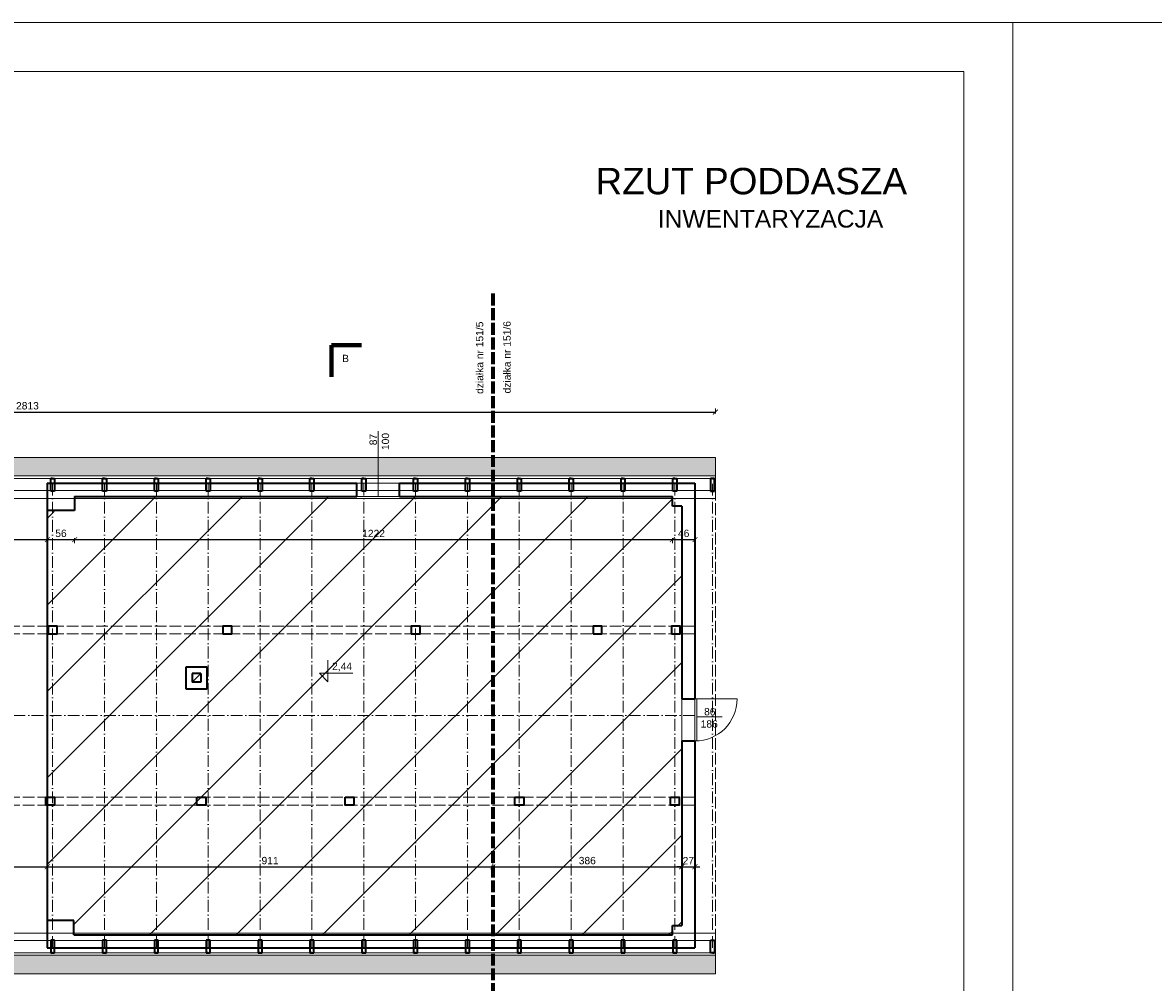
# Model space of a CAD drawing. Header units: millimetres. Extents: x 94902 to 117211, y 64708 to 93779.
# Tile 22 of 37: x 108175 to 110487, y 83467 to 85430. Entities that reach past the tile are written whole.
import ezdxf

# ---------------------------------------------------------------- set-up
doc = ezdxf.new("R2010")
doc.units = ezdxf.units.MM
doc.header["$MEASUREMENT"] = 0
doc.linetypes.add('ACAD_ISO02W100', pattern=[15, 12, -3])
doc.linetypes.add('ACAD_ISO10W100', pattern=[18.5, 12, -3, 0.5, -3])
doc.layers.get('0').update_dxf_attribs({"color": 2, "lineweight": 35})
doc.layers.get('Defpoints').update_dxf_attribs({"color": 2})
for name, color, linetype, lineweight in [('A-POJ', 7, 'Continuous', 5), ('Cienkie', 3, 'Continuous', 5), ('Grunt', 9, 'Continuous', 80), ('kreskowanie', 4, 'Continuous', 5), ('Osie', 6, 'ACAD_ISO10W100', 5), ('Przerywane', 1, 'ACAD_ISO02W100', 0), ('Wymiary', 7, 'Continuous', 5), ('ściany', 2, 'Continuous', 35)]:
    doc.layers.add(name, color=color, linetype=linetype, lineweight=lineweight)
doc.layers.add('Opisy', color=7, linetype='Continuous')
doc.styles.get("Standard").update_dxf_attribs({"font": 'arial.ttf'})
doc.dimstyles.new('ISO-25', dxfattribs={"dimtxt": 20, "dimasz": 20, "dimexe": 10, "dimexo": 5, "dimgap": 5, "dimtad": 1, "dimdsep": 46, "dimtxsty": 'Standard', "dimcen": 2.5, "dimadec": 0, "dimazin": 0, "dimtfac": 1, "dimtix": 1, "dimtmove": 0, "dimatfit": 3, "dimfxl": 1, "dimarcsym": 0})

# ---------------------------------------------------------------- blocks, each defined once
blk = doc.blocks.new('_ArchTick')
at = {"color": 0, "linetype": 'ByBlock', "const_width": 0.15}
blk.add_lwpolyline([(-0.5, -0.5), (0.5, 0.5)], dxfattribs=at)
blk = doc.blocks.new('*D458')
at = {"layer": 'Defpoints', "color": 0, "ltscale": 2, "transparency": 16777216}
for p in [(109591.5, 84633.3), (106778.5, 84540.7), (109591.5, 84540.7)]:
    blk.add_point(p, dxfattribs=at)
at = {"layer": 'Wymiary', "color": 0, "lineweight": 5, "ltscale": 2, "transparency": 16777216}
for p, q in [((106778.5, 84630.3), (106778.5, 84640.3)), ((109591.5, 84630.3), (109591.5, 84640.3))]:
    blk.add_line(p, q, dxfattribs=at)
at = {"layer": 'Wymiary', "color": 0, "lineweight": -2, "ltscale": 2, "transparency": 16777216}
blk.add_line((106778.5, 84633.3), (109591.5, 84633.3), dxfattribs=at)
at = {"layer": 'Wymiary', "color": 0, "lineweight": -2, "ltscale": 2, "transparency": 16777216, "xscale": 10, "yscale": 10, "zscale": 10, "rotation": 180}
blk.add_blockref('_ArchTick', (106778.5, 84633.3), dxfattribs=at)
at = {"layer": 'Wymiary', "color": 0, "lineweight": -2, "ltscale": 2, "transparency": 16777216, "xscale": 10, "yscale": 10, "zscale": 10}
blk.add_blockref('_ArchTick', (109591.5, 84633.3), dxfattribs=at)
at = {"layer": 'Wymiary', "color": 0, "ltscale": 2, "transparency": 16777216, "insert": (108185, 84646), "char_height": 15, "attachment_point": 5}
blk.add_mtext('2813', dxfattribs=at)
blk = doc.blocks.new('*D460')
at = {"layer": 'Defpoints', "color": 0, "ltscale": 2, "transparency": 16777216}
for p in [(108225.5, 83703.5), (106845.5, 83590.7), (108225.5, 83593.7)]:
    blk.add_point(p, dxfattribs=at)
at = {"layer": 'Wymiary', "color": 0, "lineweight": 5, "ltscale": 2, "transparency": 16777216}
for p, q in [((106845.5, 83700.5), (106845.5, 83710.5)), ((108225.5, 83700.5), (108225.5, 83710.5))]:
    blk.add_line(p, q, dxfattribs=at)
at = {"layer": 'Wymiary', "color": 0, "lineweight": -2, "ltscale": 2, "transparency": 16777216}
blk.add_line((106845.5, 83703.5), (108225.5, 83703.5), dxfattribs=at)
at = {"layer": 'Wymiary', "color": 0, "lineweight": -2, "ltscale": 2, "transparency": 16777216, "xscale": 10, "yscale": 10, "zscale": 10, "rotation": 180}
blk.add_blockref('_ArchTick', (106845.5, 83703.5), dxfattribs=at)
at = {"layer": 'Wymiary', "color": 0, "lineweight": -2, "ltscale": 2, "transparency": 16777216, "xscale": 10, "yscale": 10, "zscale": 10}
blk.add_blockref('_ArchTick', (108225.5, 83703.5), dxfattribs=at)
at = {"layer": 'Wymiary', "color": 0, "ltscale": 2, "transparency": 16777216, "insert": (107535.5, 83716.1), "char_height": 15, "attachment_point": 5}
blk.add_mtext('1380', dxfattribs=at)
blk = doc.blocks.new('*D461')
at = {"layer": 'Defpoints', "color": 0, "ltscale": 2, "transparency": 16777216}
for p in [(109136.5, 83703.5), (108225.5, 83593.7), (109136.5, 83564.7)]:
    blk.add_point(p, dxfattribs=at)
at = {"layer": 'Wymiary', "color": 0, "lineweight": 5, "ltscale": 2, "transparency": 16777216}
for p, q in [((108225.5, 83700.5), (108225.5, 83710.5)), ((109136.5, 83700.5), (109136.5, 83710.5))]:
    blk.add_line(p, q, dxfattribs=at)
at = {"layer": 'Wymiary', "color": 0, "lineweight": -2, "ltscale": 2, "transparency": 16777216}
blk.add_line((108225.5, 83703.5), (109136.5, 83703.5), dxfattribs=at)
at = {"layer": 'Wymiary', "color": 0, "lineweight": -2, "ltscale": 2, "transparency": 16777216, "xscale": 10, "yscale": 10, "zscale": 10, "rotation": 180}
blk.add_blockref('_ArchTick', (108225.5, 83703.5), dxfattribs=at)
at = {"layer": 'Wymiary', "color": 0, "lineweight": -2, "ltscale": 2, "transparency": 16777216, "xscale": 10, "yscale": 10, "zscale": 10}
blk.add_blockref('_ArchTick', (109136.5, 83703.5), dxfattribs=at)
at = {"layer": 'Wymiary', "color": 0, "ltscale": 2, "transparency": 16777216, "insert": (108681, 83716.1), "char_height": 15, "attachment_point": 5}
blk.add_mtext('911', dxfattribs=at)
blk = doc.blocks.new('*D462')
at = {"layer": 'Defpoints', "color": 0, "ltscale": 2, "transparency": 16777216}
for p in [(109522.5, 83703.5), (109136.5, 83564.7), (109522.5, 83583.7)]:
    blk.add_point(p, dxfattribs=at)
at = {"layer": 'Wymiary', "color": 0, "lineweight": 5, "ltscale": 2, "transparency": 16777216}
for p, q in [((109136.5, 83700.5), (109136.5, 83710.5)), ((109522.5, 83700.5), (109522.5, 83710.5))]:
    blk.add_line(p, q, dxfattribs=at)
at = {"layer": 'Wymiary', "color": 0, "lineweight": -2, "ltscale": 2, "transparency": 16777216}
blk.add_line((109136.5, 83703.5), (109522.5, 83703.5), dxfattribs=at)
at = {"layer": 'Wymiary', "color": 0, "lineweight": -2, "ltscale": 2, "transparency": 16777216, "xscale": 10, "yscale": 10, "zscale": 10, "rotation": 180}
blk.add_blockref('_ArchTick', (109136.5, 83703.5), dxfattribs=at)
at = {"layer": 'Wymiary', "color": 0, "lineweight": -2, "ltscale": 2, "transparency": 16777216, "xscale": 10, "yscale": 10, "zscale": 10}
blk.add_blockref('_ArchTick', (109522.5, 83703.5), dxfattribs=at)
at = {"layer": 'Wymiary', "color": 0, "ltscale": 2, "transparency": 16777216, "insert": (109329.5, 83716.1), "char_height": 15, "attachment_point": 5}
blk.add_mtext('386', dxfattribs=at)
blk = doc.blocks.new('*D463')
at = {"layer": 'Defpoints', "color": 0, "ltscale": 2, "transparency": 16777216}
for p in [(109549.5, 83703.5), (109522.5, 83583.7), (109549.5, 83583.7)]:
    blk.add_point(p, dxfattribs=at)
at = {"layer": 'Wymiary', "color": 0, "lineweight": -2, "ltscale": 2, "transparency": 16777216}
for p, q in [((109522.5, 83703.5), (109512.5, 83703.5)), ((109522.5, 83703.5), (109549.5, 83703.5)), ((109549.5, 83703.5), (109559.5, 83703.5))]:
    blk.add_line(p, q, dxfattribs=at)
at = {"layer": 'Wymiary', "color": 0, "lineweight": 5, "ltscale": 2, "transparency": 16777216}
for p, q in [((109522.5, 83700.5), (109522.5, 83710.5)), ((109549.5, 83700.5), (109549.5, 83710.5))]:
    blk.add_line(p, q, dxfattribs=at)
at = {"layer": 'Wymiary', "color": 0, "lineweight": -2, "ltscale": 2, "transparency": 16777216, "xscale": 10, "yscale": 10, "zscale": 10}
blk.add_blockref('_ArchTick', (109522.5, 83703.5), dxfattribs=at)
at = {"layer": 'Wymiary', "color": 0, "lineweight": -2, "ltscale": 2, "transparency": 16777216, "xscale": 10, "yscale": 10, "zscale": 10, "rotation": 180}
blk.add_blockref('_ArchTick', (109549.5, 83703.5), dxfattribs=at)
at = {"layer": 'Wymiary', "color": 0, "ltscale": 2, "transparency": 16777216, "insert": (109536, 83716), "char_height": 15, "attachment_point": 5}
blk.add_mtext('27', dxfattribs=at)
blk = doc.blocks.new('*D489')
at = {"layer": 'Defpoints', "color": 0, "ltscale": 2, "transparency": 16777216}
for p in [(106820.5, 86982.7), (109522.5, 86814.4), (109522.5, 73339.9)]:
    blk.add_point(p, dxfattribs=at)
at = {"layer": 'Wymiary', "color": 0, "lineweight": 5, "ltscale": 2, "transparency": 16777216}
for p, q in [((106820.5, 86817.4), (106820.5, 86807.4)), ((109522.5, 86811.4), (109522.5, 86821.4))]:
    blk.add_line(p, q, dxfattribs=at)
at = {"layer": 'Wymiary', "color": 0, "lineweight": -2, "ltscale": 2, "transparency": 16777216}
blk.add_line((106820.5, 86814.4), (109522.5, 86814.4), dxfattribs=at)
at = {"layer": 'Wymiary', "color": 0, "lineweight": -2, "ltscale": 2, "transparency": 16777216, "xscale": 10, "yscale": 10, "zscale": 10, "rotation": 180}
blk.add_blockref('_ArchTick', (106820.5, 86814.4), dxfattribs=at)
at = {"layer": 'Wymiary', "color": 0, "lineweight": -2, "ltscale": 2, "transparency": 16777216, "xscale": 10, "yscale": 10, "zscale": 10}
blk.add_blockref('_ArchTick', (109522.5, 86814.4), dxfattribs=at)
at = {"layer": 'Wymiary', "color": 0, "ltscale": 2, "transparency": 16777216, "insert": (108171.5, 86827.1), "char_height": 15, "attachment_point": 5}
blk.add_mtext('2702', dxfattribs=at)
blk = doc.blocks.new('*D490')
at = {"layer": 'Defpoints', "color": 0, "ltscale": 2, "transparency": 16777216}
for p in [(109559.5, 86814.4), (109559.5, 73351.1), (109522.5, 73339.9)]:
    blk.add_point(p, dxfattribs=at)
at = {"layer": 'Wymiary', "color": 0, "lineweight": 5, "ltscale": 2, "transparency": 16777216}
for p, q in [((109522.5, 86811.4), (109522.5, 86821.4)), ((109559.5, 86811.4), (109559.5, 86821.4))]:
    blk.add_line(p, q, dxfattribs=at)
at = {"layer": 'Wymiary', "color": 0, "lineweight": -2, "ltscale": 2, "transparency": 16777216}
blk.add_line((109522.5, 86814.4), (109559.5, 86814.4), dxfattribs=at)
at = {"layer": 'Wymiary', "color": 0, "lineweight": -2, "ltscale": 2, "transparency": 16777216, "xscale": 10, "yscale": 10, "zscale": 10, "rotation": 180}
blk.add_blockref('_ArchTick', (109522.5, 86814.4), dxfattribs=at)
at = {"layer": 'Wymiary', "color": 0, "lineweight": -2, "ltscale": 2, "transparency": 16777216, "xscale": 10, "yscale": 10, "zscale": 10}
blk.add_blockref('_ArchTick', (109559.5, 86814.4), dxfattribs=at)
at = {"layer": 'Wymiary', "color": 0, "ltscale": 2, "transparency": 16777216, "insert": (109541, 86827.1), "char_height": 15, "attachment_point": 5}
blk.add_mtext('37', dxfattribs=at)
blk = doc.blocks.new('*D558')
at = {"layer": 'Defpoints', "color": 0, "ltscale": 2, "transparency": 16777216}
for p in [(108225.5, 83593.7), (109591.5, 83567.7), (109591.5, 83189.8)]:
    blk.add_point(p, dxfattribs=at)
at = {"layer": 'Wymiary', "color": 0, "lineweight": 5, "ltscale": 2, "transparency": 16777216}
for p, q in [((108225.5, 83192.8), (108225.5, 83182.8)), ((109591.5, 83192.8), (109591.5, 83182.8))]:
    blk.add_line(p, q, dxfattribs=at)
at = {"layer": 'Wymiary', "color": 0, "lineweight": -2, "ltscale": 2, "transparency": 16777216}
blk.add_line((108225.5, 83189.8), (109591.5, 83189.8), dxfattribs=at)
at = {"layer": 'Wymiary', "color": 0, "lineweight": -2, "ltscale": 2, "transparency": 16777216, "xscale": 10, "yscale": 10, "zscale": 10, "rotation": 180}
blk.add_blockref('_ArchTick', (108225.5, 83189.8), dxfattribs=at)
at = {"layer": 'Wymiary', "color": 0, "lineweight": -2, "ltscale": 2, "transparency": 16777216, "xscale": 10, "yscale": 10, "zscale": 10}
blk.add_blockref('_ArchTick', (109591.5, 83189.8), dxfattribs=at)
at = {"layer": 'Wymiary', "color": 0, "ltscale": 2, "transparency": 16777216, "insert": (108908.5, 83202.4), "char_height": 15, "attachment_point": 5}
blk.add_mtext('1366', dxfattribs=at)
blk = doc.blocks.new('*D559')
at = {"layer": 'Defpoints', "color": 0, "ltscale": 2, "transparency": 16777216}
for p in [(109136.5, 83567.7), (109591.5, 83484.7), (109591.5, 83133.5)]:
    blk.add_point(p, dxfattribs=at)
at = {"layer": 'Wymiary', "color": 0, "lineweight": 5, "ltscale": 2, "transparency": 16777216}
for p, q in [((109136.5, 83136.5), (109136.5, 83126.5)), ((109591.5, 83136.5), (109591.5, 83126.5))]:
    blk.add_line(p, q, dxfattribs=at)
at = {"layer": 'Wymiary', "color": 0, "lineweight": -2, "ltscale": 2, "transparency": 16777216}
blk.add_line((109136.5, 83133.5), (109591.5, 83133.5), dxfattribs=at)
at = {"layer": 'Wymiary', "color": 0, "lineweight": -2, "ltscale": 2, "transparency": 16777216, "xscale": 10, "yscale": 10, "zscale": 10, "rotation": 180}
blk.add_blockref('_ArchTick', (109136.5, 83133.5), dxfattribs=at)
at = {"layer": 'Wymiary', "color": 0, "lineweight": -2, "ltscale": 2, "transparency": 16777216, "xscale": 10, "yscale": 10, "zscale": 10}
blk.add_blockref('_ArchTick', (109591.5, 83133.5), dxfattribs=at)
at = {"layer": 'Wymiary', "color": 0, "ltscale": 2, "transparency": 16777216, "insert": (109364, 83146.2), "char_height": 15, "attachment_point": 5}
blk.add_mtext('455', dxfattribs=at)
blk = doc.blocks.new('*D583')
at = {"layer": 'Defpoints', "color": 0, "ltscale": 2, "transparency": 16777216}
for p in [(108225.5, 83534.7), (106778.5, 83481.7), (106778.5, 83189.8)]:
    blk.add_point(p, dxfattribs=at)
at = {"layer": 'Wymiary', "color": 0, "lineweight": 5, "ltscale": 2, "transparency": 16777216}
for p, q in [((106778.5, 83192.8), (106778.5, 83182.8)), ((108225.5, 83192.8), (108225.5, 83182.8))]:
    blk.add_line(p, q, dxfattribs=at)
at = {"layer": 'Wymiary', "color": 0, "lineweight": -2, "ltscale": 2, "transparency": 16777216}
blk.add_line((108225.5, 83189.8), (106778.5, 83189.8), dxfattribs=at)
at = {"layer": 'Wymiary', "color": 0, "lineweight": -2, "ltscale": 2, "transparency": 16777216, "xscale": 10, "yscale": 10, "zscale": 10, "rotation": 180}
blk.add_blockref('_ArchTick', (106778.5, 83189.8), dxfattribs=at)
at = {"layer": 'Wymiary', "color": 0, "lineweight": -2, "ltscale": 2, "transparency": 16777216, "xscale": 10, "yscale": 10, "zscale": 10}
blk.add_blockref('_ArchTick', (108225.5, 83189.8), dxfattribs=at)
at = {"layer": 'Wymiary', "color": 0, "ltscale": 2, "transparency": 16777216, "insert": (107502, 83202.3), "char_height": 15, "attachment_point": 5}
blk.add_mtext('1447', dxfattribs=at)
blk = doc.blocks.new('*D584')
at = {"layer": 'Defpoints', "color": 0, "ltscale": 2, "transparency": 16777216}
for p in [(106778.5, 83510.9), (106778.5, 83133.5), (109136.5, 83127.6)]:
    blk.add_point(p, dxfattribs=at)
at = {"layer": 'Wymiary', "color": 0, "lineweight": 5, "ltscale": 2, "transparency": 16777216}
for p, q in [((106778.5, 83136.5), (106778.5, 83126.5)), ((109136.5, 83132.6), (109136.5, 83140.5))]:
    blk.add_line(p, q, dxfattribs=at)
at = {"layer": 'Wymiary', "color": 0, "lineweight": -2, "ltscale": 2, "transparency": 16777216}
blk.add_line((109136.5, 83133.5), (106778.5, 83133.5), dxfattribs=at)
at = {"layer": 'Wymiary', "color": 0, "lineweight": -2, "ltscale": 2, "transparency": 16777216, "xscale": 10, "yscale": 10, "zscale": 10, "rotation": 180}
blk.add_blockref('_ArchTick', (106778.5, 83133.5), dxfattribs=at)
at = {"layer": 'Wymiary', "color": 0, "lineweight": -2, "ltscale": 2, "transparency": 16777216, "xscale": 10, "yscale": 10, "zscale": 10}
blk.add_blockref('_ArchTick', (109136.5, 83133.5), dxfattribs=at)
at = {"layer": 'Wymiary', "color": 0, "ltscale": 2, "transparency": 16777216, "insert": (107957.5, 83146.2), "char_height": 15, "attachment_point": 5}
blk.add_mtext('2358', dxfattribs=at)
blk = doc.blocks.new('*D595')
at = {"layer": 'Defpoints', "color": 0, "ltscale": 2, "transparency": 16777216}
for p in [(107818.5, 84433.7), (108225.5, 84433.7), (108225.5, 84372.5)]:
    blk.add_point(p, dxfattribs=at)
at = {"layer": 'Wymiary', "color": 0, "lineweight": 5, "ltscale": 2, "transparency": 16777216}
for p, q in [((107818.5, 84375.5), (107818.5, 84365.5)), ((108225.5, 84375.5), (108225.5, 84365.5))]:
    blk.add_line(p, q, dxfattribs=at)
at = {"layer": 'Wymiary', "color": 0, "lineweight": -2, "ltscale": 2, "transparency": 16777216}
blk.add_line((107818.5, 84372.5), (108225.5, 84372.5), dxfattribs=at)
at = {"layer": 'Wymiary', "color": 0, "lineweight": -2, "ltscale": 2, "transparency": 16777216, "xscale": 10, "yscale": 10, "zscale": 10, "rotation": 180}
blk.add_blockref('_ArchTick', (107818.5, 84372.5), dxfattribs=at)
at = {"layer": 'Wymiary', "color": 0, "lineweight": -2, "ltscale": 2, "transparency": 16777216, "xscale": 10, "yscale": 10, "zscale": 10}
blk.add_blockref('_ArchTick', (108225.5, 84372.5), dxfattribs=at)
at = {"layer": 'Wymiary', "color": 0, "ltscale": 2, "transparency": 16777216, "insert": (108022, 84385.2), "char_height": 15, "attachment_point": 5}
blk.add_mtext('407', dxfattribs=at)
blk = doc.blocks.new('*D596')
at = {"layer": 'Defpoints', "color": 0, "ltscale": 2, "transparency": 16777216}
for p in [(108225.5, 84433.7), (108281.5, 84431.7), (108281.5, 84372.5)]:
    blk.add_point(p, dxfattribs=at)
at = {"layer": 'Wymiary', "color": 0, "lineweight": 5, "ltscale": 2, "transparency": 16777216}
for p, q in [((108225.5, 84375.5), (108225.5, 84365.5)), ((108281.5, 84375.5), (108281.5, 84365.5))]:
    blk.add_line(p, q, dxfattribs=at)
at = {"layer": 'Wymiary', "color": 0, "lineweight": -2, "ltscale": 2, "transparency": 16777216}
blk.add_line((108225.5, 84372.5), (108281.5, 84372.5), dxfattribs=at)
at = {"layer": 'Wymiary', "color": 0, "lineweight": -2, "ltscale": 2, "transparency": 16777216, "xscale": 10, "yscale": 10, "zscale": 10, "rotation": 180}
blk.add_blockref('_ArchTick', (108225.5, 84372.5), dxfattribs=at)
at = {"layer": 'Wymiary', "color": 0, "lineweight": -2, "ltscale": 2, "transparency": 16777216, "xscale": 10, "yscale": 10, "zscale": 10}
blk.add_blockref('_ArchTick', (108281.5, 84372.5), dxfattribs=at)
at = {"layer": 'Wymiary', "color": 0, "ltscale": 2, "transparency": 16777216, "insert": (108253.5, 84385.2), "char_height": 15, "attachment_point": 5}
blk.add_mtext('56', dxfattribs=at)
blk = doc.blocks.new('*D597')
at = {"layer": 'Defpoints', "color": 0, "ltscale": 2, "transparency": 16777216}
for p in [(108281.5, 84431.7), (109503.5, 84440.7), (109503.5, 84372.5)]:
    blk.add_point(p, dxfattribs=at)
at = {"layer": 'Wymiary', "color": 0, "lineweight": 5, "ltscale": 2, "transparency": 16777216}
for p, q in [((108281.5, 84375.5), (108281.5, 84365.5)), ((109503.5, 84375.5), (109503.5, 84365.5))]:
    blk.add_line(p, q, dxfattribs=at)
at = {"layer": 'Wymiary', "color": 0, "lineweight": -2, "ltscale": 2, "transparency": 16777216}
blk.add_line((108281.5, 84372.5), (109503.5, 84372.5), dxfattribs=at)
at = {"layer": 'Wymiary', "color": 0, "lineweight": -2, "ltscale": 2, "transparency": 16777216, "xscale": 10, "yscale": 10, "zscale": 10, "rotation": 180}
blk.add_blockref('_ArchTick', (108281.5, 84372.5), dxfattribs=at)
at = {"layer": 'Wymiary', "color": 0, "lineweight": -2, "ltscale": 2, "transparency": 16777216, "xscale": 10, "yscale": 10, "zscale": 10}
blk.add_blockref('_ArchTick', (109503.5, 84372.5), dxfattribs=at)
at = {"layer": 'Wymiary', "color": 0, "ltscale": 2, "transparency": 16777216, "insert": (108892.5, 84385), "char_height": 15, "attachment_point": 5}
blk.add_mtext('1222', dxfattribs=at)
blk = doc.blocks.new('*D598')
at = {"layer": 'Defpoints', "color": 0, "ltscale": 2, "transparency": 16777216}
for p in [(109549.5, 84456.7), (109503.5, 84440.7), (109549.5, 84372.5)]:
    blk.add_point(p, dxfattribs=at)
at = {"layer": 'Wymiary', "color": 0, "lineweight": 5, "ltscale": 2, "transparency": 16777216}
for p, q in [((109503.5, 84375.5), (109503.5, 84365.5)), ((109549.5, 84375.5), (109549.5, 84365.5))]:
    blk.add_line(p, q, dxfattribs=at)
at = {"layer": 'Wymiary', "color": 0, "lineweight": -2, "ltscale": 2, "transparency": 16777216}
blk.add_line((109503.5, 84372.5), (109549.5, 84372.5), dxfattribs=at)
at = {"layer": 'Wymiary', "color": 0, "lineweight": -2, "ltscale": 2, "transparency": 16777216, "xscale": 10, "yscale": 10, "zscale": 10, "rotation": 180}
blk.add_blockref('_ArchTick', (109503.5, 84372.5), dxfattribs=at)
at = {"layer": 'Wymiary', "color": 0, "lineweight": -2, "ltscale": 2, "transparency": 16777216, "xscale": 10, "yscale": 10, "zscale": 10}
blk.add_blockref('_ArchTick', (109549.5, 84372.5), dxfattribs=at)
at = {"layer": 'Wymiary', "color": 0, "ltscale": 2, "transparency": 16777216, "insert": (109526.5, 84385.2), "char_height": 15, "attachment_point": 5}
blk.add_mtext('46', dxfattribs=at)

msp = doc.modelspace()

# ---------------------------------------------------------------- hatches: boundary and pattern name
at = {"layer": 'kreskowanie', "ltscale": 2}
h = msp.add_hatch(dxfattribs=at)
h.set_pattern_fill('AR-RSHKE', color=256, style=0)
h.paths.add_polyline_path([(106778.525, 84540.696), (106778.525, 84502.696), (108902.025, 84502.696), (108902.025, 84540.696)])
h = msp.add_hatch(dxfattribs=at)
h.set_pattern_fill('AR-RSHKE', color=256, style=0)
h.paths.add_polyline_path([(109591.525, 84540.696), (108902.025, 84540.696), (108902.025, 84502.696), (109591.525, 84502.696)])
h.paths.add_polyline_path([(109591.525, 83522.696), (106778.525, 83522.696), (106778.525, 83484.696), (109591.525, 83484.696)])
h = msp.add_hatch(dxfattribs=at)
h.set_pattern_fill('ANSI31', color=256, scale=1000, style=0)
h.set_pattern_definition([(45, (-3061.94, -2), (-88.38835, 88.38835), [])])
h.paths.add_polyline_path([(109522.525, 84044.696), (109522.525, 84438.696), (109503.525, 84438.696), (109503.525, 84458.696), (108945.525, 84458.696), (108858.525, 84458.696), (108281.525, 84458.696), (108281.525, 84429.696), (108225.525, 84429.696), (108225.525, 83591.696), (108279.525, 83591.696), (108279.525, 83562.696), (109503.525, 83562.696), (109503.525, 83581.696), (109522.525, 83581.696), (109522.525, 83958.696)])

# ---------------------------------------------------------------- linework, layer by layer
at = {"layer": 'A-POJ', "ltscale": 10}
for p, q in [((110199.079, 85429.57), (105999.079, 85429.57)), ((110199.079, 85429.57), (105999.079, 85429.57)), ((110199.079, 85429.57), (110199.079, 82459.57)), ((110199.079, 85429.57), (110199.079, 82459.57)), ((114399.079, 85429.57), (110199.079, 85429.57)), ((114399.079, 85429.57), (110199.079, 85429.57)), ((110099.079, 85329.57), (106399.079, 85329.57)), ((110099.079, 82559.57), (110099.079, 85329.57))]:
    msp.add_line(p, q, dxfattribs=at)
at = {"layer": 'Cienkie', "ltscale": 2}
for p, q in [((108902.025, 84460.696), (108902.025, 84594.542)), ((106778.525, 84540.696), (109591.525, 84540.696)), ((109591.525, 84472.696), (109591.525, 84540.696)), ((106778.525, 84502.696), (109591.525, 84502.696)), ((106778.525, 84497.696), (109591.525, 84497.696)), ((109591.525, 84472.696), (106778.525, 84472.696)), ((109591.525, 84472.696), (106778.525, 84472.696)), ((108858.525, 84487.696), (108945.525, 84487.696)), ((109591.525, 84456.696), (106778.525, 84456.696)), ((108858.525, 84460.696), (108945.525, 84460.696)), ((108521.525, 84080.696), (108539.525, 84099.007)), ((109522.525, 84046.696), (109522.525, 83960.696)), ((109549.525, 84046.696), (109549.525, 83960.696)), ((109549.525, 84046.696), (109553.525, 84046.696)), ((109549.525, 84046.696), (109635.525, 84046.696)), ((109553.525, 84046.696), (109553.525, 83960.696)), ((109554.163, 84010.386), (109604.873, 84010.386)), ((109554.163, 84010.386), (109604.873, 84010.386)), ((109549.525, 83960.696), (109553.525, 83960.696)), ((109591.525, 83567.696), (106778.525, 83567.696)), ((109591.525, 83552.696), (106778.525, 83552.696)), ((109591.525, 83484.696), (109591.525, 83552.696)), ((106778.525, 83527.696), (109591.525, 83527.696)), ((106778.525, 83522.696), (109591.525, 83522.696)), ((108858.525, 83537.696), (108945.525, 83537.696)), ((106778.525, 83484.696), (109591.525, 83484.696))]:
    msp.add_line(p, q, dxfattribs=at)
at = {"layer": 'Cienkie', "ltscale": 18}
for p, q in [((108799.055, 84126.235), (108799.055, 84081.376)), ((108782.229, 84099.432), (108850.163, 84099.432)), ((108782.229, 84099.432), (108799.055, 84081.376))]:
    msp.add_line(p, q, dxfattribs=at)
at = {"layer": 'Cienkie', "ltscale": 2}
msp.add_arc((109549.525, 84046.696), 86, 270, 0, dxfattribs=at)
at = {"layer": 'Grunt', "color": 1, "ltscale": 6}
for p, q in [((108806.391, 84770.255), (108806.391, 84705.229)), ((108868.191, 84770.255), (108806.391, 84770.255))]:
    msp.add_line(p, q, dxfattribs=at)
at = {"layer": 'Osie', "ltscale": 2}
for p, q in [((108236.525, 83537.696), (108236.525, 84487.696)), ((108342.525, 83537.696), (108342.525, 84487.696)), ((108448.525, 83537.696), (108448.525, 84487.696)), ((108554.525, 83537.696), (108554.525, 84487.696)), ((108660.525, 83537.696), (108660.525, 84487.696)), ((108766.525, 83537.696), (108766.525, 84487.696)), ((108872.525, 83537.696), (108872.525, 84487.696)), ((108978.525, 83537.696), (108978.525, 84487.696)), ((109084.525, 83537.696), (109084.525, 84487.696)), ((109190.525, 83537.696), (109190.525, 84487.696)), ((109296.525, 83537.696), (109296.525, 84487.696)), ((109402.525, 83537.696), (109402.525, 84487.696)), ((109508.525, 83537.696), (109508.525, 84487.696)), ((109585.525, 83537.696), (109585.525, 84487.696)), ((109549.525, 84012.696), (106820.525, 84012.696))]:
    msp.add_line(p, q, dxfattribs=at)
at = {"layer": 'Przerywane', "lineweight": 70, "ltscale": 2}
msp.add_line((109136.525, 84875.471), (109136.525, 83101.443), dxfattribs=at)
at = {"layer": 'Przerywane', "ltscale": 2}
for p, q in [((109591.525, 83552.696), (109591.525, 84472.696)), ((109549.525, 84195.696), (106845.525, 84195.696)), ((109549.525, 84179.696), (106845.525, 84179.696)), ((109549.525, 83845.696), (106845.525, 83845.696)), ((109549.525, 83829.696), (106845.525, 83829.696))]:
    msp.add_line(p, q, dxfattribs=at)
at = {"layer": 'ściany', "ltscale": 2}
for p, q in [((108236.525, 84497.696), (108232.525, 84497.696)), ((108232.525, 84497.696), (108240.525, 84497.696)), ((108232.525, 84471.696), (108232.525, 84497.696)), ((108240.525, 84497.696), (108240.525, 84471.696)), ((108342.525, 84497.696), (108338.525, 84497.696)), ((108338.525, 84497.696), (108346.525, 84497.696)), ((108338.525, 84471.696), (108338.525, 84497.696)), ((108346.525, 84497.696), (108346.525, 84471.696)), ((108448.525, 84497.696), (108444.525, 84497.696)), ((108444.525, 84497.696), (108452.525, 84497.696)), ((108444.525, 84471.696), (108444.525, 84497.696)), ((108452.525, 84497.696), (108452.525, 84471.696)), ((108554.525, 84497.696), (108550.525, 84497.696)), ((108550.525, 84497.696), (108558.525, 84497.696)), ((108550.525, 84471.696), (108550.525, 84497.696)), ((108558.525, 84497.696), (108558.525, 84471.696)), ((108660.525, 84497.696), (108656.525, 84497.696)), ((108656.525, 84497.696), (108664.525, 84497.696)), ((108656.525, 84471.696), (108656.525, 84497.696)), ((108664.525, 84497.696), (108664.525, 84471.696)), ((108766.525, 84497.696), (108762.525, 84497.696)), ((108762.525, 84497.696), (108770.525, 84497.696)), ((108762.525, 84471.696), (108762.525, 84497.696)), ((108770.525, 84497.696), (108770.525, 84471.696)), ((108872.525, 84497.696), (108868.525, 84497.696)), ((108868.525, 84497.696), (108876.525, 84497.696)), ((108868.525, 84471.696), (108868.525, 84497.696)), ((108876.525, 84497.696), (108876.525, 84471.696)), ((108978.525, 84497.696), (108974.525, 84497.696)), ((108974.525, 84497.696), (108982.525, 84497.696)), ((108974.525, 84471.696), (108974.525, 84497.696)), ((108982.525, 84497.696), (108982.525, 84471.696)), ((109084.525, 84497.696), (109080.525, 84497.696)), ((109080.525, 84497.696), (109088.525, 84497.696)), ((109080.525, 84471.696), (109080.525, 84497.696)), ((109088.525, 84497.696), (109088.525, 84471.696)), ((109190.525, 84497.696), (109186.525, 84497.696)), ((109186.525, 84497.696), (109194.525, 84497.696)), ((109186.525, 84471.696), (109186.525, 84497.696)), ((109194.525, 84497.696), (109194.525, 84471.696)), ((109296.525, 84497.696), (109292.525, 84497.696)), ((109292.525, 84497.696), (109300.525, 84497.696)), ((109292.525, 84471.696), (109292.525, 84497.696)), ((109300.525, 84497.696), (109300.525, 84471.696)), ((109402.525, 84497.696), (109398.525, 84497.696)), ((109398.525, 84497.696), (109406.525, 84497.696)), ((109398.525, 84471.696), (109398.525, 84497.696)), ((109406.525, 84497.696), (109406.525, 84471.696)), ((109508.525, 84497.696), (109504.525, 84497.696)), ((109504.525, 84497.696), (109512.525, 84497.696)), ((109504.525, 84471.696), (109504.525, 84497.696)), ((109512.525, 84497.696), (109512.525, 84471.696)), ((109589.525, 84497.696), (109581.525, 84497.696)), ((109581.525, 84497.696), (109581.525, 84471.696)), ((109585.525, 84497.696), (109589.525, 84497.696)), ((109589.525, 84471.696), (109589.525, 84497.696)), ((108225.525, 84487.696), (108225.525, 84433.696)), ((108225.525, 84487.696), (108858.525, 84487.696)), ((108240.525, 84471.696), (108232.525, 84471.696)), ((108346.525, 84471.696), (108338.525, 84471.696)), ((108452.525, 84471.696), (108444.525, 84471.696)), ((108558.525, 84471.696), (108550.525, 84471.696)), ((108664.525, 84471.696), (108656.525, 84471.696)), ((108770.525, 84471.696), (108762.525, 84471.696)), ((108858.525, 84460.696), (108858.525, 84487.696)), ((108876.525, 84471.696), (108868.525, 84471.696)), ((108945.525, 84487.696), (109549.525, 84487.696)), ((108945.525, 84460.696), (108945.525, 84487.696)), ((108982.525, 84471.696), (108974.525, 84471.696)), ((109088.525, 84471.696), (109080.525, 84471.696)), ((109194.525, 84471.696), (109186.525, 84471.696)), ((109300.525, 84471.696), (109292.525, 84471.696)), ((109406.525, 84471.696), (109398.525, 84471.696)), ((109512.525, 84471.696), (109504.525, 84471.696)), ((109549.525, 84487.696), (109549.525, 84046.696)), ((109581.525, 84471.696), (109589.525, 84471.696)), ((108281.525, 84460.696), (108281.525, 84431.696)), ((108281.525, 84460.696), (108858.525, 84460.696)), ((108945.525, 84460.696), (109503.525, 84460.696)), ((109503.525, 84440.696), (109503.525, 84460.696)), ((108225.525, 84433.696), (108225.525, 83537.696)), ((108281.525, 84431.696), (108225.525, 84431.696)), ((109522.525, 84440.696), (109503.525, 84440.696)), ((109522.525, 84440.696), (109522.525, 84046.696)), ((108552.525, 84111.696), (108508.525, 84111.696)), ((108508.525, 84111.696), (108508.525, 84067.696)), ((108521.525, 84099.007), (108521.525, 84080.696)), ((108539.525, 84099.007), (108521.525, 84099.007)), ((108539.525, 84099.007), (108539.525, 84080.696)), ((108552.525, 84067.696), (108552.525, 84111.696)), ((108225.525, 84081.696), (108225.525, 84027.696)), ((108539.525, 84080.696), (108521.525, 84080.696)), ((108508.525, 84067.696), (108552.525, 84067.696)), ((109522.525, 84046.696), (109549.525, 84046.696)), ((109522.525, 83960.696), (109522.525, 83583.696)), ((109522.525, 83960.696), (109549.525, 83960.696)), ((109549.525, 83960.696), (109549.525, 83537.696)), ((108279.525, 83593.696), (108225.525, 83593.696)), ((108279.525, 83564.696), (108279.525, 83593.696)), ((108279.525, 83564.696), (109503.525, 83564.696)), ((109503.525, 83564.696), (109503.525, 83583.696)), ((109503.525, 83583.696), (109522.525, 83583.696)), ((108240.525, 83553.696), (108232.525, 83553.696)), ((108232.525, 83553.696), (108232.525, 83527.696)), ((108240.525, 83527.696), (108240.525, 83553.696)), ((108346.525, 83553.696), (108338.525, 83553.696)), ((108338.525, 83553.696), (108338.525, 83527.696)), ((108346.525, 83527.696), (108346.525, 83553.696)), ((108452.525, 83553.696), (108444.525, 83553.696)), ((108444.525, 83553.696), (108444.525, 83527.696)), ((108452.525, 83527.696), (108452.525, 83553.696)), ((108558.525, 83553.696), (108550.525, 83553.696)), ((108550.525, 83553.696), (108550.525, 83527.696)), ((108558.525, 83527.696), (108558.525, 83553.696)), ((108664.525, 83553.696), (108656.525, 83553.696)), ((108656.525, 83553.696), (108656.525, 83527.696)), ((108664.525, 83527.696), (108664.525, 83553.696)), ((108770.525, 83553.696), (108762.525, 83553.696)), ((108762.525, 83553.696), (108762.525, 83527.696)), ((108770.525, 83527.696), (108770.525, 83553.696)), ((108876.525, 83553.696), (108868.525, 83553.696)), ((108868.525, 83553.696), (108868.525, 83527.696)), ((108876.525, 83527.696), (108876.525, 83553.696)), ((108982.525, 83553.696), (108974.525, 83553.696)), ((108974.525, 83553.696), (108974.525, 83527.696)), ((108982.525, 83527.696), (108982.525, 83553.696)), ((109088.525, 83553.696), (109080.525, 83553.696)), ((109080.525, 83553.696), (109080.525, 83527.696)), ((109088.525, 83527.696), (109088.525, 83553.696)), ((109194.525, 83553.696), (109186.525, 83553.696)), ((109186.525, 83553.696), (109186.525, 83527.696)), ((109194.525, 83527.696), (109194.525, 83553.696)), ((109300.525, 83553.696), (109292.525, 83553.696)), ((109292.525, 83553.696), (109292.525, 83527.696)), ((109300.525, 83527.696), (109300.525, 83553.696)), ((109406.525, 83553.696), (109398.525, 83553.696)), ((109398.525, 83553.696), (109398.525, 83527.696)), ((109406.525, 83527.696), (109406.525, 83553.696)), ((109512.525, 83553.696), (109504.525, 83553.696)), ((109504.525, 83553.696), (109504.525, 83527.696)), ((109512.525, 83527.696), (109512.525, 83553.696)), ((109581.525, 83527.696), (109581.525, 83553.696)), ((109581.525, 83553.696), (109589.525, 83553.696)), ((109589.525, 83553.696), (109589.525, 83527.696)), ((108225.525, 83537.696), (109549.525, 83537.696)), ((108236.525, 83527.696), (108232.525, 83527.696)), ((108232.525, 83527.696), (108240.525, 83527.696)), ((108342.525, 83527.696), (108338.525, 83527.696)), ((108338.525, 83527.696), (108346.525, 83527.696)), ((108448.525, 83527.696), (108444.525, 83527.696)), ((108444.525, 83527.696), (108452.525, 83527.696)), ((108554.525, 83527.696), (108550.525, 83527.696)), ((108550.525, 83527.696), (108558.525, 83527.696)), ((108660.525, 83527.696), (108656.525, 83527.696)), ((108656.525, 83527.696), (108664.525, 83527.696)), ((108766.525, 83527.696), (108762.525, 83527.696)), ((108762.525, 83527.696), (108770.525, 83527.696)), ((108872.525, 83527.696), (108868.525, 83527.696)), ((108868.525, 83527.696), (108876.525, 83527.696)), ((108978.525, 83527.696), (108974.525, 83527.696)), ((108974.525, 83527.696), (108982.525, 83527.696)), ((109084.525, 83527.696), (109080.525, 83527.696)), ((109080.525, 83527.696), (109088.525, 83527.696)), ((109190.525, 83527.696), (109186.525, 83527.696)), ((109186.525, 83527.696), (109194.525, 83527.696)), ((109296.525, 83527.696), (109292.525, 83527.696)), ((109292.525, 83527.696), (109300.525, 83527.696)), ((109402.525, 83527.696), (109398.525, 83527.696)), ((109398.525, 83527.696), (109406.525, 83527.696)), ((109508.525, 83527.696), (109504.525, 83527.696)), ((109504.525, 83527.696), (109512.525, 83527.696)), ((109589.525, 83527.696), (109581.525, 83527.696)), ((109585.525, 83527.696), (109589.525, 83527.696))]:
    msp.add_line(p, q, dxfattribs=at)
for points in [[(108227.525, 84179.696), (108245.525, 84179.696), (108245.525, 84195.696), (108227.525, 84195.696)], [(108584.525, 84179.696), (108602.525, 84179.696), (108602.525, 84195.696), (108584.525, 84195.696)], [(108969.525, 84179.696), (108987.525, 84179.696), (108987.525, 84195.696), (108969.525, 84195.696)], [(109341.525, 84179.696), (109359.525, 84179.696), (109359.525, 84195.696), (109341.525, 84195.696)], [(109501.525, 84179.696), (109519.525, 84179.696), (109519.525, 84195.696), (109501.525, 84195.696)], [(108222.525, 83845.696), (108240.525, 83845.696), (108240.525, 83829.696), (108222.525, 83829.696)], [(108531.525, 83845.696), (108549.525, 83845.696), (108549.525, 83829.696), (108531.525, 83829.696)], [(108834.525, 83845.696), (108852.525, 83845.696), (108852.525, 83829.696), (108834.525, 83829.696)], [(109181.525, 83845.696), (109199.525, 83845.696), (109199.525, 83829.696), (109181.525, 83829.696)], [(109499.525, 83845.696), (109517.525, 83845.696), (109517.525, 83829.696), (109499.525, 83829.696)]]:
    msp.add_lwpolyline(points, close=True, dxfattribs=at)

# ---------------------------------------------------------------- texts
at = {"layer": 'Opisy'}
for s, height, p in [('RZUT PODDASZA', 54, (109346.199, 85078.523)), ('INWENTARYZACJA', 36, (109473.522, 85010.476)), ('B', 15, (108828.248, 84735.317))]:
    msp.add_text(s, height=height, dxfattribs=at).set_placement(p)
at = {"layer": 'Opisy', "ltscale": 30}
for s, p in [('działka nr 151/6', (109172.826, 84671.398)), ('działka nr 151/5', (109116.746, 84670.361))]:
    msp.add_text(s, height=15, rotation=90, dxfattribs=at).set_placement(p)
at = {"layer": 'Opisy', "lineweight": 5, "ltscale": 30}
for s, p in [('87', (108899.25, 84565.418)), ('100', (108924.375, 84555.593))]:
    msp.add_text(s, height=15, rotation=90, dxfattribs=at).set_placement(p)
for s, p in [('2,44', (108807.747, 84105.901)), ('86', (109568.278, 84013.161)), ('86', (109568.278, 84013.161)), ('186', (109561.261, 83988.036)), ('186', (109561.261, 83988.036))]:
    msp.add_text(s, height=15, dxfattribs=at).set_placement(p)

# ---------------------------------------------------------------- dimensions: what is measured, and where the dimension line sits
at = {"layer": 'Wymiary', "ltscale": 2}
for base, p1, p2, override, picture, middle in [((109522.525, 86814.42), (106820.525, 86982.696), (109522.525, 73339.853), {"dimtxt": 15, "dimasz": 10, "dimexe": 7, "dimrnd": 0.0005, "dimdsep": 0, "dimblk": 'ArchTick', "dimadec": 2, "dimtmove": 1, "dimldrblk": 'ArchTick', "dimfxl": 3, "dimfxlon": 1, "dimlwe": 5}, '*D489', (108171.525, 86827.078)), ((109559.525, 86814.42), (109522.525, 73339.853), (109559.525, 73351.109), {"dimtxt": 15, "dimasz": 10, "dimexe": 7, "dimrnd": 0.0005, "dimdsep": 0, "dimblk": 'ArchTick', "dimadec": 2, "dimtmove": 1, "dimldrblk": 'ArchTick', "dimfxl": 3, "dimfxlon": 1, "dimlwe": 5}, '*D490', (109541.025, 86827.083)), ((109591.525, 84633.331), (106778.525, 84540.696), (109591.525, 84540.696), {"dimtxt": 15, "dimasz": 10, "dimexe": 7, "dimrnd": 0.0005, "dimdsep": 0, "dimblk": 'ArchTick', "dimadec": 2, "dimldrblk": 'ArchTick', "dimfxl": 3, "dimfxlon": 1, "dimlwe": 5}, '*D458', (108185.025, 84645.995)), ((109549.525, 84372.502), (109503.525, 84440.696), (109549.525, 84456.696), {"dimtxt": 15, "dimasz": 10, "dimexe": 7, "dimrnd": 0.0005, "dimdsep": 0, "dimblk": 'ArchTick', "dimadec": 2, "dimtmove": 1, "dimldrblk": 'ArchTick', "dimfxl": 3, "dimfxlon": 1, "dimlwe": 5}, '*D598', (109526.525, 84385.161)), ((108225.525, 84372.502), (107818.525, 84433.696), (108225.525, 84433.696), {"dimtxt": 15, "dimasz": 10, "dimexe": 7, "dimrnd": 0.0005, "dimdsep": 0, "dimblk": 'ArchTick', "dimadec": 2, "dimtmove": 1, "dimldrblk": 'ArchTick', "dimfxl": 3, "dimfxlon": 1, "dimlwe": 5}, '*D595', (108022.025, 84385.161)), ((108281.525, 84372.502), (108225.525, 84433.696), (108281.525, 84431.696), {"dimtxt": 15, "dimasz": 10, "dimexe": 7, "dimrnd": 0.0005, "dimdsep": 0, "dimblk": 'ArchTick', "dimadec": 2, "dimtmove": 1, "dimldrblk": 'ArchTick', "dimfxl": 3, "dimfxlon": 1, "dimlwe": 5}, '*D596', (108253.525, 84385.161)), ((109503.525, 84372.502), (108281.525, 84431.696), (109503.525, 84440.696), {"dimtxt": 15, "dimasz": 10, "dimexe": 7, "dimrnd": 0.0005, "dimdsep": 0, "dimblk": 'ArchTick', "dimadec": 2, "dimtmove": 1, "dimldrblk": 'ArchTick', "dimfxl": 3, "dimfxlon": 1, "dimlwe": 5}, '*D597', (108892.525, 84385.033)), ((108225.525, 83703.455), (106845.525, 83590.696), (108225.525, 83593.696), {"dimtxt": 15, "dimasz": 10, "dimexe": 7, "dimrnd": 0.0005, "dimdsep": 0, "dimblk": 'ArchTick', "dimadec": 2, "dimtmove": 1, "dimldrblk": 'ArchTick', "dimfxl": 3, "dimfxlon": 1, "dimlwe": 5}, '*D460', (107535.525, 83716.119)), ((109136.525, 83703.455), (108225.525, 83593.696), (109136.525, 83564.696), {"dimtxt": 15, "dimasz": 10, "dimexe": 7, "dimrnd": 0.0005, "dimdsep": 0, "dimblk": 'ArchTick', "dimadec": 2, "dimtmove": 1, "dimldrblk": 'ArchTick', "dimfxl": 3, "dimfxlon": 1, "dimlwe": 5}, '*D461', (108681.025, 83716.114)), ((109522.525, 83703.455), (109136.525, 83564.696), (109522.525, 83583.696), {"dimtxt": 15, "dimasz": 10, "dimexe": 7, "dimrnd": 0.0005, "dimdsep": 0, "dimblk": 'ArchTick', "dimadec": 2, "dimtmove": 1, "dimldrblk": 'ArchTick', "dimfxl": 3, "dimfxlon": 1, "dimlwe": 5}, '*D462', (109329.525, 83716.119)), ((109549.525, 83703.455), (109522.525, 83583.696), (109549.525, 83583.696), {"dimtxt": 15, "dimasz": 10, "dimexe": 7, "dimrnd": 0.0005, "dimdsep": 0, "dimblk": 'ArchTick', "dimadec": 2, "dimtmove": 1, "dimldrblk": 'ArchTick', "dimfxl": 3, "dimfxlon": 1, "dimlwe": 5}, '*D463', (109536.025, 83715.986)), ((109591.525, 83189.779), (108225.525, 83593.696), (109591.525, 83567.696), {"dimtxt": 15, "dimasz": 10, "dimexe": 7, "dimrnd": 0.0005, "dimdsep": 0, "dimblk": 'ArchTick', "dimadec": 2, "dimldrblk": 'ArchTick', "dimfxl": 3, "dimfxlon": 1, "dimlwe": 5}, '*D558', (108908.525, 83202.442)), ((109591.525, 83133.532), (109136.525, 83567.696), (109591.525, 83484.696), {"dimtxt": 15, "dimasz": 10, "dimexe": 7, "dimrnd": 0.0005, "dimdsep": 0, "dimblk": 'ArchTick', "dimadec": 2, "dimtmove": 1, "dimldrblk": 'ArchTick', "dimfxl": 3, "dimfxlon": 1, "dimlwe": 5}, '*D559', (109364.025, 83146.16)), ((106778.525, 83189.779), (108225.525, 83534.696), (106778.525, 83481.696), {"dimtxt": 15, "dimasz": 10, "dimexe": 7, "dimrnd": 0.0005, "dimdsep": 0, "dimblk": 'ArchTick', "dimadec": 2, "dimldrblk": 'ArchTick', "dimfxl": 3, "dimfxlon": 1, "dimlwe": 5}, '*D583', (107502.025, 83202.309)), ((106778.525, 83133.532), (109136.525, 83127.637), (106778.525, 83510.89), {"dimtxt": 15, "dimasz": 10, "dimexe": 7, "dimrnd": 0.0005, "dimdsep": 0, "dimblk": 'ArchTick', "dimadec": 2, "dimldrblk": 'ArchTick', "dimfxl": 3, "dimfxlon": 1, "dimlwe": 5}, '*D584', (107957.525, 83146.195))]:
    dim = msp.add_linear_dim(base=base, p1=p1, p2=p2, dimstyle='ISO-25', override=override, dxfattribs=at)
    dim.commit()
    dim.dimension.update_dxf_attribs({"geometry": picture, "text_midpoint": middle})

doc.saveas('drawing.dxf')
